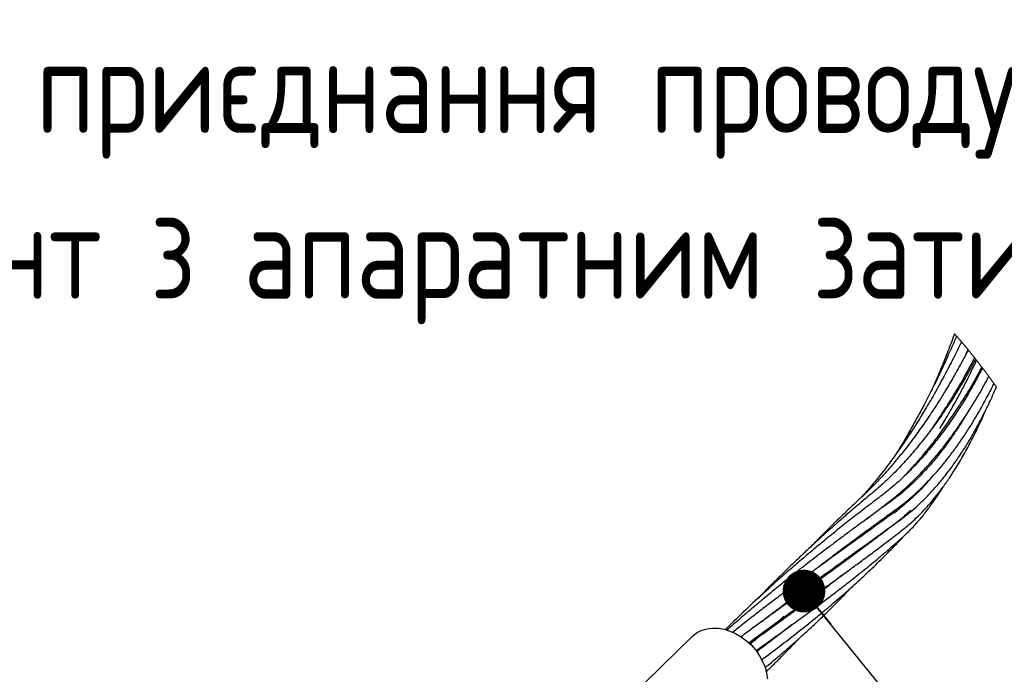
# Model space of a CAD drawing. Header units: millimetres. Extents: x 0 to 305, y 0 to 297.
# Tile 11 of 39: x 121 to 146, y 135 to 152. Entities that reach past the tile are written whole.
import ezdxf

# ---------------------------------------------------------------- set-up
doc = ezdxf.new("R2010")
doc.units = ezdxf.units.MM
doc.layers.add('ОСНОВНАЯ_НАДПИСЬ', color=7, linetype='Continuous')
doc.styles.add('SLDTEXTSTYLE1', font='ГОСТ тип А', dxfattribs={"bigfont": 'bigfont'})

# ---------------------------------------------------------------- blocks, each defined once
blk = doc.blocks.new('SW_NOTE_0_8')
at = {"layer": 'ОСНОВНАЯ_НАДПИСЬ', "color": 0, "char_height": 2.38125, "attachment_point": 1, "style": 'SLDTEXTSTYLE1'}
for s, insert in [('Схема приєднання проводу до ОПН', (0, 3.096)), ('(варіант з апаратним затискачем)', (0, -1.079))]:
    blk.add_mtext(s, dxfattribs=dict(at, insert=insert))
blk = doc.blocks.new('_Dot')
at = {"color": 0, "linetype": 'ByBlock', "lineweight": -2}
blk.add_line((-0.5, 0), (-1, 0), dxfattribs=at)
at = {"color": 0, "linetype": 'ByBlock', "const_width": 0.5}
blk.add_lwpolyline([(-0.25, 0, 1), (0.25, 0, 1)], format="xyb", close=True, dxfattribs=at)

msp = doc.modelspace()

# ---------------------------------------------------------------- linework, layer by layer
at = {"color": 7, "linetype": 'Continuous', "lineweight": 25}
for p, q in [((145.3507, 143.3246), (145.3955, 143.4176)), ((143.7138, 140.1638), (143.6982, 140.1467)), ((140.7493, 136.6994), (140.5659, 136.5298)), ((138.4387, 136.1933), (135.3321, 133.1611))]:
    msp.add_line(p, q, dxfattribs=at)
at = {"color": 7, "linetype": 'Continuous', "lineweight": 25, "flags": 128}
msp.add_lwpolyline([(138.4387, 136.1933), (138.4639, 136.2166), (138.5668, 136.2919), (138.6834, 136.3485), (138.8117, 136.3854), (138.949, 136.4019), (139.0926, 136.3976), (139.2399, 136.3725), (139.3879, 136.3273), (139.5337, 136.2628), (139.6745, 136.1802), (139.8076, 136.0811), (139.9303, 135.9675), (140.0404, 135.8415), (140.1355, 135.7057), (140.214, 135.5627), (140.2742, 135.4153), (140.315, 135.2662), (140.3356, 135.1185)], dxfattribs=at)
at = {"color": 7, "linetype": 'Continuous', "lineweight": 18}
msp.add_arc((131.5866, 132.106), 17.8504, 35.53993, 41.02749, dxfattribs=at)
at = {"color": 7, "linetype": 'Continuous', "lineweight": 25}
for points, knots in [([(145.0528, 143.8234), (145.0116, 143.7119), (144.9177, 143.4577), (144.7654, 143.0746), (144.6278, 142.7385), (144.5431, 142.5452), (144.5151, 142.4813)], [0, 0, 0, 0, 0.2465317, 0.5622782, 0.8553189, 1, 1, 1, 1]), ([(145.2279, 143.6191), (145.1611, 143.4813), (145.0204, 143.191), (144.7911, 142.7515), (144.5521, 142.318), (144.3196, 141.9205), (144.0981, 141.5608), (143.8779, 141.2208), (143.6493, 140.886), (143.4063, 140.5497), (143.1497, 140.2171), (142.9161, 139.9331), (142.7666, 139.7673), (142.7111, 139.7057)], [0, 0, 0, 0, 0.098398, 0.207317, 0.3185173, 0.4165032, 0.5032703, 0.5899354, 0.6768012, 0.7637482, 0.8565615, 0.9467213, 1, 1, 1, 1]), ([(145.1041, 143.7642), (145.0876, 143.7247), (145.0138, 143.5481), (144.8838, 143.2577), (144.7157, 142.8928), (144.5657, 142.5814), (144.4221, 142.2936), (144.2776, 142.0131), (144.1076, 141.6953), (143.9139, 141.3495), (143.7332, 141.0404), (143.6164, 140.8531), (143.573, 140.7836)], [0, 0, 0, 0, 0.03832991, 0.17119133, 0.28444383, 0.39766641, 0.48030107, 0.57215936, 0.67986585, 0.80257126, 0.92666537, 1, 1, 1, 1]), ([(145.3972, 143.4154), (145.3711, 143.364), (145.2714, 143.1679), (145.0849, 142.8305), (144.8668, 142.4559), (144.6787, 142.1514), (144.5357, 141.9289), (144.4079, 141.7364), (144.2847, 141.5565), (144.1576, 141.3766), (144.0266, 141.197), (143.8923, 141.0192), (143.7343, 140.817), (143.5537, 140.5958), (143.3501, 140.3597), (143.1471, 140.1375), (142.9381, 139.9213), (142.7252, 139.7179), (142.5069, 139.5155), (142.2944, 139.3127), (142.0818, 139.1068), (141.8769, 138.9047), (141.6644, 138.6921), (141.5217, 138.5456), (141.4438, 138.4656)], [0, 0, 0, 0, 0.0271688, 0.1034837, 0.1813712, 0.2311581, 0.271867, 0.3058439, 0.3398867, 0.3744569, 0.4094826, 0.4445036, 0.4793121, 0.530236, 0.5788517, 0.6259861, 0.6718529, 0.7203601, 0.7645106, 0.8119494, 0.8585899, 0.9037621, 0.9474086, 1, 1, 1, 1]), ([(145.5852, 143.1819), (145.5811, 143.1739), (145.5139, 143.0431), (145.374, 142.7943), (145.1722, 142.4496), (144.9791, 142.1422), (144.8079, 141.8839), (144.6536, 141.6617), (144.5052, 141.457), (144.3536, 141.2567), (144.1981, 141.0602), (144.0426, 140.8725), (143.8888, 140.6952), (143.7388, 140.5301), (143.5917, 140.3753), (143.4488, 140.2318), (143.3097, 140.0983), (143.1634, 139.9642), (142.9991, 139.8217), (142.803, 139.6611), (142.5864, 139.478), (142.3526, 139.2782), (142.1211, 139.0765), (141.9054, 138.8855), (141.7171, 138.7161), (141.5578, 138.5709), (141.4212, 138.4449), (141.2989, 138.3311), (141.1833, 138.2225), (141.0725, 138.1174), (140.9393, 137.99), (140.7735, 137.8297), (140.5672, 137.6266), (140.3437, 137.4037), (140.192, 137.2464), (140.1153, 137.1668)], [0, 0, 0, 0, 0.003295, 0.0538788, 0.104544, 0.1496605, 0.1868871, 0.2180795, 0.2488062, 0.2795127, 0.3101424, 0.3405945, 0.3688422, 0.3961436, 0.4223455, 0.4470715, 0.4703468, 0.4929668, 0.519797, 0.5500447, 0.5858716, 0.6237125, 0.6627406, 0.6983616, 0.7293112, 0.7555613, 0.7773107, 0.7974248, 0.8167919, 0.8354099, 0.8533825, 0.8843469, 0.9199203, 0.9594717, 1, 1, 1, 1]), ([(144.5124, 141.4684), (144.5585, 141.5349), (144.6797, 141.7101), (144.8598, 141.9902), (145.0837, 142.3534), (145.3184, 142.7557), (145.4808, 143.0611), (145.5612, 143.2122)], [0, 0, 0, 0, 0.11927, 0.3139411, 0.4904669, 0.747865, 1, 1, 1, 1]), ([(144.6833, 141.4364), (144.7012, 141.4645), (144.795, 141.612), (144.9665, 141.9054), (145.1682, 142.2671), (145.3429, 142.6014), (145.482, 142.8786), (145.5687, 143.0614), (145.6106, 143.1497)], [0, 0, 0, 0, 0.0513249, 0.2690734, 0.5227914, 0.6885419, 0.8495657, 1, 1, 1, 1]), ([(145.7587, 142.959), (145.7158, 142.8766), (145.6174, 142.6872), (145.4488, 142.389), (145.2655, 142.0842), (145.0916, 141.8144), (144.9377, 141.5885), (144.793, 141.3862), (144.6459, 141.1907), (144.494, 140.999), (144.3006, 140.7676), (144.0549, 140.4944), (143.7607, 140.2011), (143.4555, 139.928), (143.124, 139.6743), (142.7751, 139.4086), (142.4211, 139.132), (142.0748, 138.8565), (141.743, 138.5867), (141.4294, 138.3262), (141.1304, 138.0729), (140.8232, 137.8069), (140.4326, 137.4608), (139.9834, 137.0486), (139.5732, 136.6601), (139.3421, 136.4303), (139.2675, 136.356)], [0, 0, 0, 0, 0.0298503, 0.0685799, 0.1099987, 0.1441145, 0.1716677, 0.1978036, 0.2240126, 0.2502489, 0.2763535, 0.3209012, 0.3682394, 0.4097399, 0.4523552, 0.5022815, 0.5506246, 0.5966686, 0.6444495, 0.6880036, 0.7276367, 0.7703327, 0.818534, 0.8953015, 0.9661681, 1, 1, 1, 1]), ([(143.6982, 140.1467), (143.7545, 140.2032), (143.8955, 140.3448), (144.1099, 140.5836), (144.3515, 140.8682), (144.6045, 141.1886), (144.8672, 141.5469), (145.1213, 141.9212), (145.3728, 142.3205), (145.579, 142.6675), (145.7025, 142.9), (145.7441, 142.9781)], [0, 0, 0, 0, 0.0681908, 0.1710234, 0.2745751, 0.3876367, 0.5203699, 0.6546908, 0.7747395, 0.9242607, 1, 1, 1, 1]), ([(141.5003, 137.849), (141.5172, 137.8623), (141.6678, 137.9804), (141.9537, 138.1981), (142.3211, 138.475), (142.6425, 138.7133), (142.909, 138.9091), (143.1634, 139.0945), (143.435, 139.2922), (143.7516, 139.5175), (144.0946, 139.8099), (144.4453, 140.1576), (144.7301, 140.4841), (144.9585, 140.773), (145.1411, 141.0206), (145.3217, 141.2843), (145.4849, 141.54), (145.6201, 141.7648), (145.7352, 141.9656), (145.8395, 142.1563), (145.9452, 142.3565), (146.0131, 142.4955), (146.049, 142.569)], [0, 0, 0, 0, 0.0096901, 0.0863341, 0.1620538, 0.2172197, 0.2667582, 0.3112352, 0.3591831, 0.4183003, 0.486419, 0.5621962, 0.6408618, 0.6816914, 0.7282765, 0.7795865, 0.8258122, 0.8650752, 0.8978974, 0.9302231, 0.9631012, 1, 1, 1, 1]), ([(142.8304, 139.1473), (142.8935, 139.1962), (143.0226, 139.2963), (143.2212, 139.4488), (143.4367, 139.6097), (143.6695, 139.7995), (143.9186, 140.0234), (144.1713, 140.2731), (144.4052, 140.5254), (144.6173, 140.7722), (144.8228, 141.0279), (145.0369, 141.3135), (145.2518, 141.6228), (145.4519, 141.932), (145.6637, 142.2838), (145.8188, 142.5526), (145.9076, 142.7286), (145.9176, 142.7483)], [0, 0, 0, 0, 0.0500171, 0.1022941, 0.1567612, 0.2183939, 0.2902654, 0.3663782, 0.4407186, 0.5055866, 0.5701099, 0.6460722, 0.7290168, 0.805847, 0.8766377, 0.986138, 1, 1, 1, 1]), ([(140.1771, 136.5558), (140.2081, 136.58), (140.3769, 136.7121), (140.691, 136.9509), (141.0493, 137.2201), (141.3397, 137.435), (141.5503, 137.5899), (141.7448, 137.7321), (141.9315, 137.8679), (142.1267, 138.0093), (142.3451, 138.167), (142.5701, 138.329), (142.7831, 138.4822), (142.9688, 138.6158), (143.1439, 138.7419), (143.3242, 138.872), (143.5198, 139.0141), (143.7294, 139.1649), (143.9362, 139.3234), (144.1362, 139.4984), (144.3359, 139.6909), (144.5341, 139.9024), (144.7252, 140.126), (144.9117, 140.3632), (145.0974, 140.6199), (145.2789, 140.8925), (145.4535, 141.1761), (145.6277, 141.481), (145.8065, 141.821), (145.9713, 142.1592), (146.0693, 142.3846), (146.1116, 142.4819)], [0, 0, 0, 0, 0.0138117, 0.0753288, 0.1386343, 0.1713225, 0.202279, 0.2305234, 0.2559709, 0.2834154, 0.3152191, 0.3506505, 0.3808273, 0.407452, 0.4310448, 0.4566434, 0.4855748, 0.5160078, 0.5473929, 0.5770912, 0.6093622, 0.6448249, 0.6789075, 0.7126731, 0.7508532, 0.790218, 0.8277479, 0.8678426, 0.913618, 0.9627204, 1, 1, 1, 1]), ([(139.8602, 136.0258), (139.8884, 136.0468), (140.0843, 136.1932), (140.4262, 136.4424), (140.9049, 136.7895), (141.2976, 137.0721), (141.6219, 137.3055), (141.8488, 137.469), (142.0601, 137.6217), (142.2726, 137.7758), (142.5035, 137.9443), (142.7172, 138.1014), (142.9023, 138.2386), (143.0496, 138.3485), (143.196, 138.4587), (143.3481, 138.5741), (143.5106, 138.6985), (143.6752, 138.8267), (143.8314, 138.948), (143.981, 139.0756), (144.1294, 139.2143), (144.2857, 139.3743), (144.4429, 139.5495), (144.6027, 139.7432), (144.7648, 139.9564), (144.9452, 140.2134), (145.1403, 140.5181), (145.3426, 140.8669), (145.538, 141.239), (145.7002, 141.5731), (145.7927, 141.7887), (145.827, 141.8687)], [0, 0, 0, 0, 0.0123864, 0.0863272, 0.1493313, 0.2210707, 0.2570886, 0.2903601, 0.3197874, 0.3490811, 0.3830087, 0.4206831, 0.4427017, 0.4643185, 0.4855409, 0.5073844, 0.5317116, 0.5577509, 0.5810384, 0.6014937, 0.6271287, 0.6527124, 0.6804177, 0.7101816, 0.7413264, 0.7748925, 0.8209916, 0.8689732, 0.9171952, 0.9692887, 1, 1, 1, 1]), ([(145.2975, 141.6969), (145.2663, 141.6458), (145.1804, 141.5048), (145.0281, 141.2772), (144.8405, 141.0131), (144.6085, 140.712), (144.3247, 140.3792), (143.9933, 140.042), (143.6429, 139.7341), (143.265, 139.4642), (142.8916, 139.1924), (142.5688, 138.9558), (142.2975, 138.755), (142.064, 138.5805), (141.8367, 138.4091), (141.6305, 138.252), (141.4381, 138.104), (141.2438, 137.953), (141.0349, 137.7889), (140.7828, 137.5884), (140.488, 137.3499), (140.1489, 137.0698), (139.8078, 136.781), (139.5259, 136.5375), (139.3641, 136.3937), (139.3103, 136.3458)], [0, 0, 0, 0, 0.0222425, 0.0612764, 0.1016546, 0.1424794, 0.2023728, 0.2638936, 0.3178927, 0.3752987, 0.436163, 0.4894052, 0.5238763, 0.5614888, 0.597615, 0.6295543, 0.6577588, 0.6877207, 0.720924, 0.7563758, 0.807299, 0.8617129, 0.9196425, 0.9732469, 1, 1, 1, 1]), ([(144.4223, 140.1432), (144.4117, 140.1301), (144.2991, 139.9915), (144.0738, 139.7645), (143.7333, 139.4591), (143.3712, 139.2022), (143.0179, 138.9451), (142.7119, 138.7251), (142.4423, 138.531), (142.2056, 138.3606), (141.9806, 138.1982), (141.7794, 138.0524), (141.5869, 137.9124), (141.3861, 137.7657), (141.1683, 137.6055), (140.9147, 137.4176), (140.6335, 137.207), (140.3323, 136.9784), (140.0368, 136.751), (139.746, 136.5233), (139.5525, 136.3701), (139.4563, 136.2925), (139.456, 136.2923)], [0, 0, 0, 0, 0.00801769, 0.08512626, 0.15203894, 0.22584296, 0.2964993, 0.36038192, 0.4054698, 0.45485031, 0.49940312, 0.53774126, 0.57328784, 0.6128777, 0.65629356, 0.70214524, 0.76332441, 0.82377054, 0.88237237, 0.9410639, 0.9998442, 1, 1, 1, 1]), ([(144.0415, 140.1488), (144.0288, 140.134), (143.9745, 140.0706), (143.8854, 139.9725), (143.8067, 139.8914), (143.7726, 139.8563)], [0, 0, 0, 0, 0.1468584, 0.630431, 1, 1, 1, 1]), ([(140.0407, 135.8267), (140.1656, 135.9166), (140.4111, 136.0932), (140.7716, 136.3534), (141.1377, 136.6196), (141.4759, 136.8683), (141.7817, 137.0968), (142.0297, 137.2847), (142.2604, 137.4622), (142.4902, 137.6417), (142.7077, 137.8148), (142.9161, 137.9837), (143.1129, 138.1461), (143.3147, 138.316), (143.5105, 138.4848), (143.6952, 138.6467), (143.8912, 138.8249), (144.0906, 139.0356), (144.2939, 139.2777), (144.4783, 139.5233), (144.6369, 139.7529), (144.7289, 139.9009), (144.7697, 139.9666)], [0, 0, 0, 0, 0.0729672, 0.1434173, 0.2108217, 0.2875976, 0.3425059, 0.39185, 0.4351592, 0.4805184, 0.5301204, 0.5669876, 0.6077402, 0.6510997, 0.6920877, 0.7303207, 0.7675537, 0.8176807, 0.8677386, 0.9174, 0.9632917, 1, 1, 1, 1]), ([(143.6605, 139.7588), (143.6785, 139.7769), (143.7485, 139.8468), (143.8253, 139.9282), (143.8826, 139.9926), (143.8912, 140.0023)], [0, 0, 0, 0, 0.2286992, 0.8840324, 1, 1, 1, 1]), ([(143.5297, 139.3017), (143.5758, 139.3411), (143.6712, 139.4225), (143.81, 139.5542), (143.9041, 139.6457), (143.9497, 139.6941), (143.9501, 139.6946)], [0, 0, 0, 0, 0.3160888, 0.6533429, 0.9967845, 1, 1, 1, 1]), ([(143.9429, 139.3707), (143.9253, 139.3533), (143.866, 139.2944), (143.7668, 139.2066), (143.629, 139.0928), (143.4783, 138.9767), (143.3094, 138.8457), (143.133, 138.711), (142.9409, 138.5658), (142.729, 138.4073), (142.4981, 138.2365), (142.2583, 138.0607), (142.0392, 137.9013), (141.8493, 137.7638), (141.6801, 137.6416), (141.4998, 137.5118), (141.2681, 137.345), (141.0062, 137.1566), (140.7356, 136.9615), (140.4854, 136.7804), (140.2314, 136.5958), (139.9568, 136.3949), (139.7668, 136.2542), (139.6701, 136.1826)], [0, 0, 0, 0, 0.0139041, 0.0470541, 0.0744538, 0.1144092, 0.154051, 0.1946889, 0.2392963, 0.2894687, 0.3435364, 0.4008629, 0.4567082, 0.4959556, 0.5327503, 0.5741302, 0.6209529, 0.6932984, 0.7556243, 0.8086286, 0.8670194, 0.9322626, 1, 1, 1, 1]), ([(143.6184, 139.3849), (143.6002, 139.3669), (143.5712, 139.3385), (143.5409, 139.3116), (143.5297, 139.3017)], [0, 0, 0, 0, 0.6305089, 1, 1, 1, 1]), ([(140.1856, 135.6007), (140.2093, 135.6182), (140.3824, 135.7458), (140.6913, 135.9796), (141.1218, 136.3121), (141.4744, 136.5939), (141.7583, 136.8276), (141.9633, 136.9999), (142.1592, 137.1681), (142.3477, 137.3335), (142.5357, 137.5019), (142.7168, 137.6678), (142.8958, 137.8355), (143.0688, 138.001), (143.2439, 138.1725), (143.4081, 138.337), (143.5492, 138.4812), (143.6629, 138.5996), (143.7284, 138.6706), (143.7576, 138.7051), (143.758, 138.7057)], [0, 0, 0, 0, 0.0186095, 0.1361047, 0.2451789, 0.3628574, 0.4217922, 0.4779075, 0.5323387, 0.5851659, 0.6365801, 0.69213, 0.7405882, 0.7918072, 0.8436746, 0.8956958, 0.9388826, 0.9713619, 0.9995825, 1, 1, 1, 1]), ([(142.2748, 137.7776), (142.2492, 137.7573), (142.1374, 137.669), (141.9416, 137.5184), (141.68, 137.3194), (141.4129, 137.1195), (141.1471, 136.923), (140.9008, 136.7427), (140.6672, 136.5728), (140.426, 136.3983), (140.162, 136.208), (139.9777, 136.0753), (139.8828, 136.0071)], [0, 0, 0, 0, 0.0330003, 0.1436375, 0.248904, 0.3643312, 0.4799034, 0.5821562, 0.6719598, 0.77111, 0.882202, 1, 1, 1, 1]), ([(140.2762, 135.4047), (140.2997, 135.4239), (140.388, 135.4961), (140.5461, 135.6283), (140.7573, 135.8078), (140.977, 135.9993), (141.1923, 136.1917), (141.3858, 136.369), (141.5605, 136.5326), (141.7209, 136.6859), (141.8765, 136.8377), (142.0312, 136.9917), (142.1938, 137.157), (142.3355, 137.3033), (142.4228, 137.3964), (142.4519, 137.4274)], [0, 0, 0, 0, 0.0305858, 0.1151174, 0.2079756, 0.3102492, 0.4092536, 0.4993056, 0.5751674, 0.6508123, 0.7232325, 0.7944512, 0.871156, 0.9571855, 1, 1, 1, 1]), ([(140.6995, 136.6403), (140.6666, 136.613), (140.548, 136.5147), (140.4037, 136.3957), (140.2921, 136.3043), (140.2665, 136.2834)], [0, 0, 0, 0, 0.2286844, 0.82347, 1, 1, 1, 1]), ([(140.4875, 136.7946), (140.4709, 136.781), (140.4252, 136.7437), (140.3796, 136.7062), (140.3506, 136.6823)], [0, 0, 0, 0, 0.3634192, 1, 1, 1, 1]), ([(140.4031, 136.3819), (140.4535, 136.4274), (140.5351, 136.5011), (140.6167, 136.5747), (140.6479, 136.6028)], [0, 0, 0, 0, 0.6179936, 1, 1, 1, 1]), ([(139.8963, 135.9959), (139.944, 136.0356), (140.0787, 136.1478), (140.2822, 136.316), (140.4383, 136.4443), (140.5068, 136.5006)], [0, 0, 0, 0, 0.2348132, 0.6640693, 1, 1, 1, 1]), ([(140.9524, 136.4853), (140.9523, 136.4852), (140.8871, 136.4332), (140.747, 136.3251), (140.5241, 136.1533), (140.2919, 135.9775), (140.1334, 135.8594), (140.0587, 135.8038)], [0, 0, 0, 0, 0.0003289, 0.2228262, 0.4723037, 0.7514613, 1, 1, 1, 1]), ([(140.5298, 136.4964), (140.5246, 136.4915), (140.4863, 136.4561), (140.448, 136.4208), (140.415, 136.3905)], [0, 0, 0, 0, 0.138222, 1, 1, 1, 1]), ([(140.0587, 135.8039), (140.0848, 135.8252), (140.2028, 135.9214), (140.3243, 136.0207), (140.4194, 136.0989), (140.423, 136.1019)], [0, 0, 0, 0, 0.21534459, 0.9700533, 1, 1, 1, 1]), ([(140.2981, 135.2998), (140.3246, 135.3249), (140.4348, 135.4294), (140.6225, 135.6144), (140.8553, 135.8499), (141.0208, 136.0212), (141.1071, 136.1137), (141.1223, 136.13)], [0, 0, 0, 0, 0.0935661, 0.3894006, 0.6756686, 0.9427609, 1, 1, 1, 1])]:
    msp.add_open_spline(points, degree=3, knots=knots, dxfattribs=at)
at = {"layer": 'ОСНОВНАЯ_НАДПИСЬ'}
msp.add_line((145.0734, 132.6337), (141.2566, 137.3342), dxfattribs=at)

# ---------------------------------------------------------------- block references
msp.add_blockref('SW_NOTE_0_8', (114.0086, 148.1679), dxfattribs=at)
at = {"layer": 'ОСНОВНАЯ_НАДПИСЬ', "xscale": 1.076923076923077, "yscale": 1.076923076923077, "rotation": 129.0761969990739}
msp.add_blockref('_Dot', (141.2566, 137.3342, 1.9297), dxfattribs=at)

doc.saveas('drawing.dxf')
